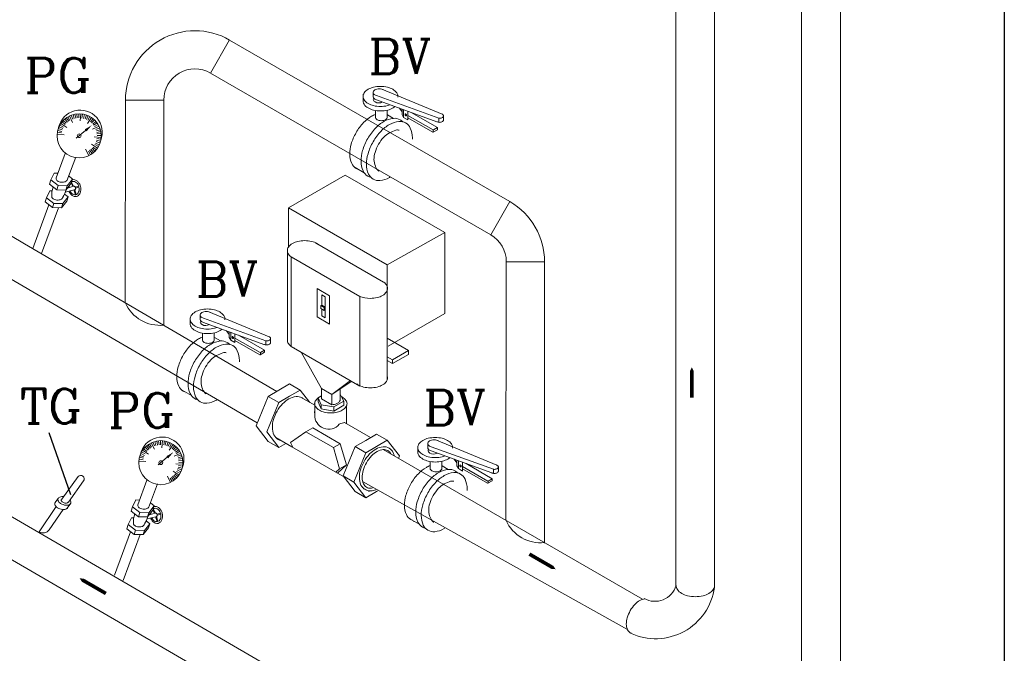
# Model space of a CAD drawing. Header units: millimetres. Extents: x 325 to 175091, y -14729 to 20560.
# Tile 17 of 25: x 131483 to 136218, y -11968 to -8918. Entities that reach past the tile are written whole.
import ezdxf

# ---------------------------------------------------------------- set-up
doc = ezdxf.new("R2010")
doc.units = ezdxf.units.MM
doc.header["$LTSCALE"] = 2.5
doc.layers.get('0').update_dxf_attribs({"color": 8, "lineweight": 5})
for name, color, linetype, lineweight in [('ETA BFV', 8, 'Continuous', 5), ('ETA TEXT', 8, 'Continuous', 5), ('ETA-AC-CHR', 8, 'Continuous', 5), ('ETA-AC-CHWS', 8, 'Continuous', 5), ('ETATITLE', 8, 'Continuous', 5), ('MEPTEK-SHEET', 7, 'Continuous', 30)]:
    doc.layers.add(name, color=color, linetype=linetype, lineweight=lineweight)
doc.styles.add('R', font='romanc.shx')
doc.styles.add('ROMANS', font='arial.ttf', dxfattribs={"height": 0.5})
doc.dimstyles.new('ETA HVAC', dxfattribs={"dimscale": 0, "dimtxt": 200, "dimasz": 150, "dimexe": 1, "dimexo": 1, "dimgap": 100, "dimtad": 1, "dimdec": 0, "dimzin": 12, "dimdsep": 46, "dimtxsty": 'ROMANS', "dimcen": 100, "dimclrd": 7, "dimclre": 7, "dimclrt": 7, "dimadec": 0, "dimazin": 0, "dimtfac": 200, "dimtdec": 0, "dimtix": 1, "dimtmove": 2, "dimatfit": 3, "dimfxl": 200, "dimtolj": 1, "dimtzin": 12, "dimarcsym": 1})

# ---------------------------------------------------------------- blocks, each defined once
blk = doc.blocks.new('A$C7AD2667E')
blk.add_lwpolyline([(0, 8071.4), (11411.4, 8071.4), (11411.4, 0), (0, 0)], close=True)
at = {"lineweight": 0}
for points in [[(9908.8, 4137.5, 0, 104.6, 0), (9908.8, 4029.7, 17.4, 17.4, 0), (9908.8, 3991.9, 17.4, 17.4, 0)], [(6964.9, 3121.7, 0, 104.6, 0), (7058.3, 3067.8, 17.4, 17.4, 0), (7091, 3048.9, 17.4, 17.4, 0)]]:
    blk.add_lwpolyline(points, format="xyseb", dxfattribs=at)
at = {"layer": 'ETA BFV', "lineweight": 0}
for p, q in [((6924.8, 5350.8), (6932, 5332.1)), ((6933.6, 5353.7), (6939.1, 5334.5)), ((6942.6, 5355.9), (6946.4, 5336.2)), ((6951.8, 5357.2), (6953.8, 5337.3)), ((6961, 5357.8), (6961.3, 5337.7)), ((6970.3, 5357.5), (6967.8, 5323.2)), ((6979.5, 5356.4), (6976.3, 5336.7)), ((6988.5, 5354.6), (6983.6, 5335.1)), ((6997.4, 5351.9), (6990.8, 5333)), ((6869.9, 5303.3), (6887.4, 5293.6)), ((6874.8, 5311.2), (6903.2, 5291.9)), ((6880.3, 5318.7), (6895.9, 5306)), ((6886.5, 5325.6), (6900.8, 5311.6)), ((6893.2, 5331.9), (6906.3, 5316.8)), ((6900.5, 5337.7), (6912.2, 5321.4)), ((6908.2, 5342.8), (6918.5, 5325.6)), ((6916.3, 5347.2), (6931.3, 5316.2)), ((7006, 5348.5), (6997.8, 5330.2)), ((7022.2, 5339.5), (7002.9, 5311.1)), ((7014.3, 5344.4), (7004.5, 5326.9)), ((7029.6, 5334), (7016.9, 5318.4)), ((7036.5, 5327.8), (7022.6, 5313.5)), ((7042.9, 5321.1), (7027.7, 5308)), ((7048.6, 5313.8), (7032.4, 5302.1)), ((7053.7, 5306.1), (7036.5, 5295.8)), ((6856.8, 5259.3), (6891.1, 5256.9)), ((6857.9, 5268.5), (6877.6, 5265.4)), ((6859.7, 5277.6), (6879.2, 5272.7)), ((6862.4, 5286.5), (6881.3, 5279.9)), ((6865.8, 5295.1), (6884.1, 5286.9)), ((6993.7, 5277.6), (6949, 5240.3)), ((7058.1, 5298), (7027.2, 5283)), ((7061.8, 5289.5), (7043, 5282.3)), ((7064.7, 5280.7), (7045.4, 5275.2)), ((7066.8, 5271.7), (7047.1, 5267.9)), ((7068.2, 5262.5), (7048.2, 5260.5)), ((7050.4, 5192.1), (7022, 5211.4)), ((7068.4, 5244), (7034.2, 5246.5)), ((7055.3, 5200), (7037.8, 5209.8)), ((7059.4, 5208.3), (7041.2, 5216.5)), ((7062.9, 5216.9), (7043.9, 5223.5)), ((7065.5, 5225.8), (7046.1, 5230.7)), ((7067.4, 5234.8), (7047.6, 5238)), ((7068.7, 5253.3), (7048.7, 5253)), ((6851.8, 5048.6), (6895.6, 5166.9)), ((7008.9, 5156.2), (6993.9, 5187.1)), ((7017, 5160.6), (7006.8, 5177.8)), ((7024.8, 5165.7), (7013, 5181.9)), ((7032, 5171.4), (7018.9, 5186.6)), ((7038.8, 5177.8), (7024.4, 5191.7)), ((7044.9, 5184.7), (7029.4, 5197.4)), ((6903.2, 5034.1), (6946.9, 5149.1)), ((6842.8, 5072.1), (6826.9, 5038.9)), ((6860.3, 5071.6), (6842.8, 5072.1)), ((6826.9, 5038.9), (6820.5, 5018.8)), ((6826.9, 5038.9), (6861.7, 5011.7)), ((6924.8, 5023.3), (6898.9, 4990.7)), ((6931.1, 5043.4), (6905.2, 5010.9)), ((6912.3, 5058.1), (6931.1, 5043.4)), ((6932.7, 5007.9), (6924.5, 5022.9)), ((6931.1, 5043.4), (6924.8, 5023.3)), ((6936.2, 5008.6), (6926, 5027.2)), ((6821.5, 4986.4), (6805.6, 4953.3)), ((6820.5, 5018.8), (6855.4, 4991.6)), ((6832.3, 4986.2), (6821.5, 4986.4)), ((6861.7, 5011.7), (6855.4, 4991.6)), ((6898.9, 4990.7), (6855.4, 4991.6)), ((6905.2, 5010.9), (6861.7, 5011.7)), ((6938.4, 4991.6), (6895.9, 4980.6)), ((6905.2, 5010.9), (6898.9, 4990.7)), ((6936, 5008.9), (6901.1, 4998.2)), ((6937.6, 4991.4), (6944.5, 4967.9)), ((6941.9, 4992.1), (6948.8, 4969)), ((6944, 5003.9), (6960.8, 5008.6)), ((6945, 4999.6), (6962, 5004.3)), ((6805.6, 4953.3), (6799.3, 4933.2)), ((6799.3, 4933.2), (6834.2, 4905.9)), ((6805.6, 4953.3), (6840.5, 4926.1)), ((6840.5, 4926.1), (6834.2, 4905.9)), ((6884, 4925.3), (6840.5, 4926.1)), ((6903.5, 4937.7), (6877.7, 4905.1)), ((6884, 4925.3), (6877.7, 4905.1)), ((6909.9, 4957.8), (6884, 4925.3)), ((6892.5, 4971.3), (6909.9, 4957.8)), ((6909.9, 4957.8), (6903.5, 4937.7)), ((6739.1, 4709.4), (6817.2, 4919.2)), ((6781.3, 4684.7), (6863.4, 4905.4)), ((6877.7, 4905.1), (6834.2, 4905.9)), ((7273.2, 3745.5), (7288.7, 3732.9)), ((7279.3, 3752.4), (7293.7, 3738.5)), ((7286.1, 3758.8), (7299.2, 3743.6)), ((7293.3, 3764.5), (7305, 3748.3)), ((7301, 3769.6), (7311.3, 3752.4)), ((7309.2, 3774), (7324.2, 3743.1)), ((7317.7, 3777.7), (7324.8, 3759)), ((7326.5, 3780.6), (7331.9, 3761.3)), ((7335.5, 3782.7), (7339.2, 3763.1)), ((7344.6, 3784.1), (7346.7, 3764.2)), ((7353.9, 3784.6), (7354.2, 3764.6)), ((7363.1, 3784.4), (7360.6, 3750.1)), ((7372.3, 3783.3), (7369.1, 3763.5)), ((7381.4, 3781.4), (7376.5, 3762)), ((7390.3, 3778.8), (7383.7, 3759.8)), ((7398.9, 3775.4), (7390.7, 3757.1)), ((7415, 3766.3), (7395.7, 3737.9)), ((7407.1, 3771.2), (7397.4, 3753.7)), ((7422.4, 3760.8), (7409.8, 3745.3)), ((7429.4, 3754.7), (7415.4, 3740.3)), ((7435.7, 3747.9), (7420.6, 3734.8)), ((7441.5, 3740.7), (7425.2, 3729)), ((7250.7, 3695.4), (7270.5, 3692.2)), ((7252.6, 3704.4), (7272, 3699.6)), ((7255.2, 3713.3), (7274.2, 3706.7)), ((7258.6, 3721.9), (7276.9, 3713.7)), ((7262.8, 3730.2), (7280.3, 3720.4)), ((7267.7, 3738.1), (7296.1, 3718.8)), ((7386.5, 3704.4), (7341.8, 3667.2)), ((7450.9, 3724.8), (7420, 3709.8)), ((7446.5, 3733), (7429.4, 3722.7)), ((7454.6, 3716.3), (7435.9, 3709.2)), ((7457.5, 3707.5), (7438.3, 3702.1)), ((7459.7, 3698.5), (7440, 3694.8)), ((7249.6, 3686.2), (7283.9, 3683.7)), ((7461.3, 3670.9), (7427, 3673.4)), ((7455.7, 3643.7), (7436.8, 3650.3)), ((7458.4, 3652.6), (7438.9, 3657.5)), ((7460.2, 3661.7), (7440.4, 3664.9)), ((7461, 3689.4), (7441.1, 3687.3)), ((7461.6, 3680.1), (7441.5, 3679.8)), ((6957.2, 3611.9), (6879.1, 3502.7)), ((7401.8, 3583.1), (7386.8, 3614)), ((7409.9, 3587.5), (7399.6, 3604.6)), ((7417.6, 3592.5), (7405.9, 3608.8)), ((7424.9, 3598.3), (7411.8, 3613.4)), ((7443.3, 3619), (7414.9, 3638.3)), ((7431.6, 3604.6), (7417.2, 3618.6)), ((7437.8, 3611.6), (7422.2, 3624.2)), ((7448.1, 3626.9), (7430.6, 3636.6)), ((7452.3, 3635.1), (7434, 3643.3)), ((6910.8, 3488.6), (6983.5, 3590.4)), ((7244.6, 3475.4), (7288.4, 3593.8)), ((7296.1, 3461), (7339.7, 3575.9)), ((6861.3, 3505.7), (6846, 3485.2)), ((6769.8, 3346), (6851.7, 3466.9)), ((6922.5, 3482.8), (6905.7, 3459.7)), ((7219.7, 3465.8), (7213.4, 3445.6)), ((7235.6, 3498.9), (7219.7, 3465.8)), ((7219.7, 3465.8), (7254.6, 3438.6)), ((7253.1, 3498.4), (7235.6, 3498.9)), ((7323.9, 3470.3), (7298.1, 3437.7)), ((7305.1, 3484.9), (7323.9, 3470.3)), ((7323.9, 3470.3), (7317.6, 3450.1)), ((6819, 3355.4), (6885, 3452.7)), ((7214.4, 3413.3), (7198.5, 3380.1)), ((7213.4, 3445.6), (7248.3, 3418.4)), ((7225.1, 3413), (7214.4, 3413.3)), ((7254.6, 3438.6), (7248.3, 3418.4)), ((7291.7, 3417.6), (7248.3, 3418.4)), ((7298.1, 3437.7), (7254.6, 3438.6)), ((7331.3, 3418.4), (7288.7, 3407.5)), ((7317.6, 3450.1), (7291.7, 3417.6)), ((7298.1, 3437.7), (7291.7, 3417.6)), ((7328.9, 3435.7), (7294, 3425.1)), ((7325.6, 3434.8), (7317.3, 3449.8)), ((7329.1, 3435.4), (7318.8, 3454)), ((7330.4, 3418.2), (7337.4, 3394.8)), ((7334.8, 3419), (7341.6, 3395.9)), ((7336.8, 3430.7), (7353.7, 3435.4)), ((7337.9, 3426.5), (7354.8, 3431.2)), ((7198.5, 3380.1), (7192.2, 3360)), ((7198.5, 3380.1), (7233.4, 3352.9)), ((7296.4, 3364.5), (7270.5, 3332)), ((7302.7, 3384.6), (7276.8, 3352.1)), ((7285.4, 3398.2), (7302.7, 3384.6)), ((7302.7, 3384.6), (7296.4, 3364.5)), ((7132, 3136.3), (7210, 3346.1)), ((7174.2, 3111.8), (7256.3, 3332.2)), ((7192.2, 3360), (7227, 3332.8)), ((7233.4, 3352.9), (7227, 3332.8)), ((7270.5, 3332), (7227, 3332.8)), ((7276.8, 3352.1), (7233.4, 3352.9)), ((7276.8, 3352.1), (7270.5, 3332))]:
    blk.add_line(p, q, dxfattribs=at)
for points in [[(6852, 5047.3, 0.037055), (6851.7, 5046, 0.156851), (6853, 5040.4, 0.106617), (6858.5, 5034.4, 0.072341), (6866.3, 5030.4, 0.058752), (6876.8, 5028.1, 0.058752), (6887.6, 5028.4, 0.072341), (6896, 5030.8, 0.106617), (6902.5, 5035.7, 0), (6902.6, 5035.8)], [(6913.5, 4985.2, 0.035745), (6917, 4977.8, 0.08391), (6926.1, 4966.7, 0.106544), (6938.1, 4959.9, 0.130894), (6949.4, 4959.6, 0.130894), (6959.4, 4964.8, 0.106544), (6967.3, 4976.1, 0.08391), (6970.6, 4990.1, 0.072816), (6969.3, 5006.6, 0.072816), (6963.3, 5022.1, 0.08391), (6954.2, 5033.2, 0.106544), (6942.2, 5039.9, 0.130894), (6930.9, 5040.3, 0.010021), (6930, 5040.1)], [(6918.7, 4986.5, 0.024907), (6920.7, 4982.5, 0.08391), (6927.8, 4973.8, 0.106544), (6937.3, 4968.5, 0.130894), (6946.2, 4968.2, 0.130894), (6954, 4972.3, 0.106544), (6960.2, 4981.2, 0.08391), (6962.8, 4992.2, 0.072816), (6961.8, 5005.1, 0.072816), (6957.1, 5017.3, 0.08391), (6949.9, 5026, 0.106544), (6940.5, 5031.3, 0.130894), (6931.6, 5031.6, 0.076227), (6926.8, 5029.7)], [(6909.6, 5004.2, 0.014507), (6909.8, 5000.9)], [(6915.4, 5011.6, 0.029504), (6914.9, 5007.6, 0.028843), (6914.9, 5002.4)], [(6938.4, 4991.6, 0.116536), (6940.5, 4991.6, 0.130894), (6942.7, 4992.7, 0.106544), (6944.3, 4995.1, 0.08391), (6945, 4998.1, 0.072816), (6944.8, 5001.5, 0.072816), (6943.5, 5004.8, 0.08391), (6941.6, 5007.2, 0.106544), (6939, 5008.6, 0.130894), (6936.6, 5008.7, 0.0234), (6936.2, 5008.6)], [(6831.2, 4963.1, 0.077056), (6830.5, 4960.3, 0.156851), (6831.7, 4954.8, 0.106617), (6837.3, 4948.8, 0.072341), (6845.1, 4944.8, 0.058752), (6855.6, 4942.5, 0.058752), (6866.4, 4942.7, 0.072341), (6874.8, 4945.2, 0.106617), (6881.3, 4950.1, 0.156851), (6883.6, 4955.3, 0), (6883.6, 4955.4)], [(6886.6, 3514.6, 0.006536), (6885.1, 3514.8, 0.072341), (6874.3, 3514.3, 0.106617), (6865.1, 3510.4, 0.156851), (6860.9, 3504.8, 0.156851), (6860.8, 3497.9, 0.106617), (6865.6, 3489.1, 0.072341), (6873.7, 3482, 0.058752), (6885.6, 3476.3, 0.058752), (6898.5, 3473.4, 0.072341), (6909.3, 3473.9, 0.106617), (6918.5, 3477.9, 0.156851), (6922.7, 3483.4, 0.156851), (6922.8, 3490.3, 0.106617), (6918, 3499.1, 0.004734), (6917.5, 3499.7, 0.058752)], [(6848.9, 3489, 0.129851), (6845.6, 3484.2, 0.156851), (6845.5, 3477.3, 0.106617), (6850.3, 3468.5, 0.072341), (6858.4, 3461.5, 0.058752), (6870.3, 3455.7, 0.058752), (6883.2, 3452.8, 0.072341), (6894, 3453.3, 0.106617), (6903.2, 3457.3, 0.088569), (6906, 3460.1, 0.156851)], [(6878.4, 3503.1, 0.136068), (6876.6, 3500.4, 0.156851), (6876.5, 3496.7, 0.106617), (6879.1, 3492, 0.072341), (6883.5, 3488.2, 0.058752), (6889.8, 3485.1, 0.058752), (6896.8, 3483.5, 0.072341), (6902.5, 3483.8, 0.106617), (6907.5, 3485.9, 0.127865), (6909.5, 3488.3, 0.156851)], [(7244.8, 3474.1, 0.037055), (7244.6, 3472.8, 0.156851), (7245.8, 3467.3, 0.106617), (7251.3, 3461.2, 0.072341), (7259.1, 3457.2, 0.058752), (7269.7, 3455, 0.058752), (7280.4, 3455.2, 0.072341), (7288.8, 3457.7, 0.106617), (7295.4, 3462.6, 0), (7295.4, 3462.6)], [(7306.3, 3412, 0.035745), (7309.8, 3404.7, 0.08391), (7318.9, 3393.5, 0.106544), (7331, 3386.8, 0.130894), (7342.3, 3386.4, 0.130894), (7352.2, 3391.7, 0.106544), (7360.2, 3403, 0.08391), (7363.5, 3417, 0.072816), (7362.2, 3433.5, 0.072816), (7356.2, 3448.9, 0.08391), (7347.1, 3460.1, 0.106544), (7335, 3466.8, 0.130894), (7323.7, 3467.2, 0.010021), (7322.9, 3466.9)], [(7311.5, 3413.4, 0.024907), (7313.6, 3409.4, 0.08391), (7320.7, 3400.6, 0.106544), (7330.1, 3395.4, 0.130894), (7339, 3395.1, 0.130894), (7346.8, 3399.2, 0.106544), (7353.1, 3408, 0.08391), (7355.7, 3419, 0.072816), (7354.6, 3432, 0.072816), (7349.9, 3444.1, 0.08391), (7342.8, 3452.9, 0.106544), (7333.3, 3458.1, 0.130894), (7324.5, 3458.4, 0.076227), (7319.6, 3456.5)], [(7302.4, 3431, 0.014507), (7302.6, 3427.7)], [(7308.3, 3438.4, 0.029504), (7307.8, 3434.4, 0.028843), (7307.8, 3429.3)], [(7331.3, 3418.4, 0.116536), (7333.4, 3418.4, 0.130894), (7335.5, 3419.5, 0.106544), (7337.2, 3421.9, 0.08391), (7337.9, 3424.9, 0.072816), (7337.6, 3428.4, 0.072816), (7336.3, 3431.7, 0.08391), (7334.4, 3434, 0.106544), (7331.9, 3435.4, 0.130894), (7329.5, 3435.5, 0.0234), (7329.1, 3435.4)], [(7224.1, 3389.9, 0.077056), (7223.4, 3387.2, 0.156851), (7224.6, 3381.7, 0.106617), (7230.1, 3375.6, 0.072341), (7237.9, 3371.6, 0.058752), (7248.4, 3369.3, 0.058752), (7259.2, 3369.6, 0.072341), (7267.6, 3372, 0.106617), (7274.2, 3376.9, 0.156851), (7276.4, 3382.1, 0), (7276.4, 3382.2)]]:
    blk.add_lwpolyline(points, format="xyb", dxfattribs=at)
for centre, radius in [((6962.6, 5251.7), 106.1), ((6962.6, 5251.7), 8.98), ((7355.5, 3678.5), 106.1), ((7355.5, 3678.5), 8.98)]:
    blk.add_circle(centre, radius, dxfattribs=at)
for centre, radius, start, end in [((6967.8, 5268.8), 106.1, 338.2169, 167.9133), ((6950.5, 4964.9), 120.1, 160.2125, 183.8093), ((6772.7, 5025.5), 131.6, 328.385, 345.2532), ((7360.7, 3695.7), 106.1, 338.2169, 167.9133), ((6969.7, 3600.3), 17, 324.1782, 136.9679), ((7343.4, 3391.7), 120.1, 160.2125, 183.8093), ((7165.5, 3452.3), 131.6, 328.385, 345.2532), ((6789.7, 3375.7), 35.6, 236.2944, 325.4167)]:
    blk.add_arc(centre, radius, start, end, dxfattribs=at)
for points in [[(6989.5, 5282.5), (6997.8, 5272.6), (7023.4, 5302.3)], [(7382.4, 3709.4), (7390.6, 3699.5), (7416.2, 3729.2)]]:
    blk.add_solid(points, dxfattribs=at)
at = {"layer": 'ETA-AC-CHR', "lineweight": 0}
for p, q in [((9831.9, 4999.5), (9831.9, 6672.2)), ((10017.2, 3078.1), (10017.2, 6672.8)), ((7594.3, 5553.2), (7686, 5712.7)), ((7686.3, 5712.6), (9033.7, 4934.7)), ((7594.3, 5553.2), (8941.7, 4775.3)), ((5361.8, 5509.7), (6700.1, 4732.3)), ((7183.9, 4448.7), (7185.5, 5420.8)), ((7185.3, 5423.3), (7369.3, 5423.3)), ((7369.3, 4340.1), (7369.3, 5430.3)), ((9831.9, 4195.2), (9831.9, 4999.5)), ((8941.7, 4775.3), (9033.7, 4934.7)), ((6700.1, 4732.3), (7912.5, 4021.6)), ((9014.6, 3400.4), (9016.7, 4645.2)), ((9016.7, 4645.2), (9200.7, 4644.9)), ((9199.9, 3291.7), (9199.9, 4644.9)), ((6615.9, 4573.3), (7819.2, 3870.8)), ((9831.9, 3083), (9831.9, 4266.5)), ((8424.2, 3741.4), (9672, 3021)), ((8325.7, 3588.1), (9599.1, 2875.5))]:
    blk.add_line(p, q, dxfattribs=at)
for points in [[(9833.1, 3087.4, 0.005234), (9833.1, 3086.8, 0.156851), (9839.1, 3068.1, 0.106617), (9860.1, 3049, 0.072341), (9888.4, 3037.8, 0.058752), (9925.5, 3033.4, 0.058752), (9962.6, 3037.8, 0.072341), (9990.9, 3049, 0.106617), (10012, 3068.1, 0.089715), (10016.8, 3078.4)], [(9682.3, 3023.5, 0.092913), (9658.9, 3015.2, 0.072341), (9635, 2996.4, 0.058752), (9612.7, 2966.4)], [(9612.9, 2966.3, 0.058752), (9598.1, 2932, 0.072341), (9593.7, 2901.9, 0.106617), (9599.7, 2874.1, 0.156851), (9612.9, 2859.5, 0.043656), (9617.9, 2857.2)]]:
    blk.add_lwpolyline(points, format="xyb", dxfattribs=at)
for centre, radius, start, end in [((7519.3, 5423.3), 334, 60, 180), ((7519.3, 5423.3), 150, 60, 180), ((8866.7, 4645.4), 334, 359.9042, 60), ((8866.7, 4645.4), 150, 359.9042, 60), ((7351.7, 4522.7), 183.5, 204.5033, 275.4967), ((9182.4, 3476.2), 183.5, 204.5033, 275.4967), ((9735.2, 3115.6), 284.4, 244.91, 352.4321), ((9731.7, 3116.7), 105.7, 240.5662, 343.5812)]:
    blk.add_arc(centre, radius, start, end, dxfattribs=at)
at = {"layer": 'ETA-AC-CHWS', "linetype": 'ByBlock', "lineweight": 0}
for p, q in [((10435.7, 6905), (10435.7, 1356.6)), ((10623.1, 6906.4), (10623.1, 1357.9)), ((5641.2, 3999.6), (7899.9, 2683.4)), ((5544.3, 3847.3), (8366.4, 2206.4))]:
    blk.add_line(p, q, dxfattribs=at)
at = {"layer": 'ETATITLE', "color": 0, "lineweight": 0}
for p, q in [((8376.1, 5460.4), (8376.1, 5440.2)), ((8392.1, 5445), (8692.1, 5336.2)), ((8418.2, 5476.3), (8708.3, 5355.8)), ((8327.7, 5441.1), (8327.7, 5414.6)), ((8392.1, 5424.7), (8683, 5319.2)), ((8495.2, 5441.1), (8495.2, 5437.7)), ((8387.2, 5373.3), (8387.2, 5338.1)), ((8444, 5374.7), (8444.1, 5340.5)), ((8445.2, 5352.1), (8474, 5335.5)), ((8515.4, 5367.3), (8503, 5384.5)), ((8515.4, 5380), (8515.4, 5352.2)), ((8522.9, 5339.7), (8515.4, 5352.2)), ((8522.9, 5377.3), (8522.9, 5339.7)), ((8543.6, 5369.8), (8543.6, 5327.7)), ((8559.9, 5363.9), (8686, 5291.1)), ((8543.6, 5327.7), (8522.9, 5339.7)), ((8664.3, 5279.8), (8543.6, 5349.5)), ((8662.7, 5269.4), (8543.6, 5338.2)), ((8692.1, 5336.2), (8692.1, 5316.6)), ((8715.1, 5347.5), (8715.1, 5325.7)), ((8664.7, 5269.3), (8685, 5281)), ((8665.7, 5279.5), (8665.7, 5271.1)), ((8686, 5291.1), (8666.3, 5279.8)), ((8686, 5291.1), (8686, 5282.8)), ((8289.8, 5098.2), (8333.9, 5072.7)), ((7969, 4904.7), (8242.5, 5062.6)), ((8721.8, 4785.9), (8242.5, 5062.6)), ((7969, 4904.7), (7969, 4715.4)), ((8444.4, 4630.3), (7969, 4904.7)), ((8444.4, 4630.3), (8721.8, 4785.9)), ((8721.8, 4396.6), (8721.8, 4785.9)), ((8426.1, 4547.8), (8098.7, 4736.9)), ((7964.3, 4703.9), (7964.3, 4263.3)), ((7982.5, 4668.6), (8313.1, 4477.8)), ((7982.5, 4668.6), (7982.5, 4238.1)), ((8444.4, 4525.9), (8444.4, 4630.3)), ((8106.5, 4516.6), (8106.5, 4380.4)), ((8166.9, 4481.7), (8106.5, 4516.6)), ((8444.4, 4525.8), (8444.4, 4077.5)), ((8129.4, 4486.2), (8129.4, 4436.7)), ((8146.1, 4476.6), (8129.4, 4486.2)), ((8146.1, 4374.9), (8146.1, 4476.6)), ((8166.9, 4345.6), (8166.9, 4481.7)), ((8313.1, 4477.8), (8313.1, 4048.2)), ((7586.5, 4404.8), (7876.6, 4284.4)), ((8124.9, 4434.1), (8129.4, 4436.7)), ((8124.9, 4434.1), (8141.6, 4424.5)), ((8124.9, 4434.1), (8124.9, 4420.1)), ((8124.9, 4420.1), (8141.6, 4410.5)), ((8129.4, 4436.7), (8146.1, 4427.1)), ((8129.4, 4417.5), (8129.4, 4384.5)), ((8141.6, 4424.5), (8146.1, 4427.1)), ((8141.6, 4424.5), (8141.6, 4410.5)), ((8141.6, 4410.5), (8146.1, 4413.1)), ((7495.9, 4369.6), (7495.9, 4343.1)), ((7544.3, 4388.9), (7544.3, 4368.7)), ((7560.4, 4373.5), (7860.3, 4264.7)), ((7663.5, 4369.6), (7663.5, 4366.2)), ((8106.5, 4380.4), (8166.9, 4345.6)), ((8129.4, 4384.5), (8146.1, 4374.9)), ((8448.3, 4238.7), (8721.8, 4396.6)), ((7560.4, 4353.3), (7851.3, 4247.8)), ((7683.7, 4295.8), (7671.3, 4313.1)), ((7555.5, 4301.9), (7555.5, 4266.6)), ((7612.3, 4303.2), (7612.4, 4269)), ((7613.5, 4280.6), (7642.3, 4264)), ((7683.7, 4308.6), (7683.7, 4280.7)), ((7691.2, 4268.2), (7683.7, 4280.7)), ((7691.2, 4305.8), (7691.2, 4268.2)), ((7711.8, 4256.3), (7691.2, 4268.2)), ((7711.8, 4298.3), (7711.8, 4256.3)), ((7832.6, 4208.3), (7711.8, 4278)), ((7831, 4197.9), (7711.8, 4266.7)), ((7728.2, 4292.4), (7854.2, 4219.6)), ((7860.3, 4264.7), (7860.3, 4245.1)), ((7883.4, 4276), (7883.4, 4254.2)), ((8547, 4218.2), (8444.4, 4277.4)), ((7854.2, 4219.6), (7834.6, 4208.3)), ((7854.2, 4219.6), (7854.2, 4211.3)), ((7982.5, 4238.1), (8313.1, 4047.2)), ((8547, 4218.2), (8470, 4173.7)), ((8547, 4199.4), (8547, 4218.2)), ((7833, 4197.9), (7853.3, 4209.6)), ((7834, 4208), (7834, 4199.6)), ((8128.5, 4035.5), (8029.9, 4210.7)), ((8470, 4173.7), (8444.4, 4188.5)), ((8444.4, 4169.6), (8470, 4154.9)), ((8470, 4154.9), (8547, 4199.4)), ((8470, 4154.9), (8470, 4173.7)), ((8178.4, 4006.6), (8267.2, 4073.7)), ((7458, 4026.7), (7502.2, 4001.2)), ((8026.1, 4027.6), (7974.4, 4057.4)), ((8128.4, 4035.5), (8128.4, 3985.4)), ((8128.5, 4035.5), (8178.4, 4006.6)), ((8178.4, 4006.6), (8273.2, 4070.2)), ((8218.1, 4033.3), (8218.1, 3980.7)), ((7476.4, 4012.3), (7476.4, 4013)), ((7922.5, 3967.8), (7870.9, 3997.6)), ((8095.2, 3954.6), (8029.5, 3992.6)), ((8112.6, 3990.1), (8128.4, 3999.3)), ((8112.6, 3990.1), (8112.6, 3970.4)), ((8126, 3957.1), (8112.6, 3990.1)), ((8177.5, 3957), (8128.4, 3985.4)), ((8177.5, 4007.1), (8177.5, 3957)), ((8222.4, 3997.9), (8218.1, 4008.7)), ((8235.8, 3974.2), (8222.4, 3997.9)), ((8095.2, 3908.4), (8095.2, 3966.5)), ((8126, 3937.3), (8112.6, 3970.4)), ((8126, 3957.1), (8126, 3937.3)), ((8188, 3946.6), (8126, 3957.1)), ((8188, 3926.9), (8126, 3937.3)), ((8188, 3946.6), (8235.8, 3974.2)), ((8188, 3926.9), (8235.8, 3954.5)), ((8188, 3946.6), (8188, 3926.9)), ((8235.8, 3974.2), (8235.8, 3954.5)), ((8249, 3865.8), (8249, 3953.2)), ((8053, 3827.3), (8085.7, 3846.2)), ((8364.3, 3799.3), (8239.2, 3871.5)), ((7984.7, 3755.1), (7908.2, 3799.3)), ((8444.5, 3786), (8392.9, 3815.8)), ((7922.5, 3751), (7870.9, 3780.9)), ((7984.7, 3755.1), (8205, 3627.9)), ((8185.6, 3750.8), (8218.3, 3769.6)), ((8341, 3726.2), (8289.3, 3756)), ((8590.9, 3751.4), (8590.9, 3724.9)), ((8639.3, 3770.6), (8639.3, 3750.4)), ((8655.4, 3755.2), (8955.3, 3646.4)), ((8681.5, 3786.6), (8971.6, 3666.1)), ((8758.5, 3751.4), (8758.5, 3748)), ((8655.4, 3735), (8946.3, 3629.5)), ((8778.7, 3677.6), (8766.3, 3694.8)), ((8215.3, 3648.9), (8248, 3667.8)), ((8650.5, 3683.6), (8650.5, 3648.3)), ((8707.3, 3685), (8707.4, 3650.8)), ((8708.5, 3662.4), (8737.3, 3645.7)), ((8778.7, 3690.3), (8778.7, 3662.4)), ((8786.2, 3650), (8778.7, 3662.4)), ((8786.2, 3687.6), (8786.2, 3650)), ((8806.8, 3638), (8786.2, 3650)), ((8806.8, 3680.1), (8806.8, 3638)), ((8927.6, 3590), (8806.8, 3659.8)), ((8926, 3579.6), (8806.8, 3648.4)), ((8823.2, 3674.2), (8949.2, 3601.4)), ((8955.3, 3646.4), (8955.3, 3626.8)), ((8978.4, 3657.8), (8978.4, 3635.9)), ((8233.8, 3611.3), (8205, 3627.9)), ((8283.2, 3584.5), (8231.5, 3614.3)), ((8949.2, 3601.4), (8929.6, 3590)), ((8949.2, 3601.4), (8949.2, 3593)), ((8358, 3539.6), (8324, 3559.3)), ((8928, 3579.6), (8948.3, 3591.3)), ((8929, 3589.8), (8929, 3581.3)), ((8341, 3509.4), (8289.3, 3539.3)), ((8553, 3408.5), (8597.2, 3383)), ((8571.4, 3394.1), (8571.4, 3394.7))]:
    blk.add_line(p, q, dxfattribs=at)
for points, format in [([(8411.4, 5489.5, 0.058752), (8377.8, 5485.5, 0.072341), (8352.2, 5475.3, 0.106617), (8333.1, 5458, 0.156851), (8327.7, 5441.1, 0.156851), (8333.1, 5424.2, 0.106617), (8352.2, 5406.9, 0.072341), (8377.8, 5396.7, 0.058752), (8411.4, 5392.7, 0.058752), (8445.1, 5396.7, 0.035756), (8458.1, 5400.8)], "xyb"), ([(8406.1, 5477.7, 0.058752), (8394.1, 5476.3, 0.072341), (8384.9, 5472.6, 0.106617), (8378, 5466.4, 0.156851), (8376.1, 5460.4, 0.156851), (8378, 5454.3, 0.106617), (8384.9, 5448.1, 0.057931), (8392.1, 5445)], "xyb"), ([(8428.1, 5472.2, 0.010268), (8427.4, 5472.6, 0.072341), (8418.2, 5476.3, 0.058752), (8406.1, 5477.7)], "xyb"), ([(8495, 5444.4, 0.127855), (8489.8, 5458, 0.106617), (8470.7, 5475.3, 0.072341), (8445.1, 5485.5, 0.058752), (8411.4, 5489.5)], "xyb"), ([(8412.1, 5371.2, -0.058752), (8378, 5375.2, -0.072341), (8352, 5385.6, -0.106617), (8332.6, 5403.1, -0.107353), (8327.7, 5414.6)], "xyb"), ([(8376.1, 5440.2, 0.156851), (8378, 5434.1, 0.106617), (8384.9, 5427.9, 0.057931), (8392.1, 5424.7)], "xyb"), ([(8379, 5432.8), (8378.9, 5432.6, 0.156851), (8377, 5426.6, 0.156851), (8378.9, 5420.5, 0.106617), (8385.8, 5414.3, 0.270802), (8420.4, 5414.5)], "xyb"), ([(8301.9, 5091.2, -0.04025), (8294.4, 5094.7, -0.156851), (8273.2, 5118.1, -0.106617), (8263.5, 5163, -0.072341), (8270.6, 5211.5, -0.058752), (8294.4, 5266.8, -0.058752), (8330.4, 5315.1, -0.072341), (8368.9, 5345.5, -0.046414), (8387.2, 5353.9)], "xyb"), ([(8481.6, 5392.3, -0.046854), (8472.2, 5385.6, -0.072341), (8446.2, 5375.2, -0.058752), (8412.1, 5371.2)], "xyb"), ([(8715.1, 5347.3), (8715.1, 5347.4, 0.156851), (8713.8, 5351.3, 0.106617), (8709.5, 5355.2, 0.049819), (8705.5, 5357)], "xyb"), ([(8364.5, 5052.4, -0.07116), (8350.3, 5058, -0.156851), (8328.1, 5082.6, -0.106617), (8318, 5129.5, -0.072341), (8325.4, 5180.4, -0.058752), (8350.3, 5238.3, -0.058752), (8388.1, 5288.9, -0.072341), (8428.4, 5320.8, -0.106617), (8474.1, 5335.5, -0.156851), (8506.5, 5328.5, -0.07116), (8518.5, 5319)], "xyb"), ([(8456.9, 5052, -0.003694), (8454.6, 5050.6, -0.106617), (8408.9, 5035.9, -0.156851), (8376.6, 5042.9, -0.156851), (8354.3, 5067.4, -0.106617), (8344.2, 5114.4, -0.072341), (8351.6, 5165.2, -0.058752), (8376.6, 5223.2, -0.058752), (8414.3, 5273.8, -0.072341), (8454.6, 5305.6, -0.106617), (8500.4, 5320.3, -0.156851), (8532.7, 5313.3, -0.156851), (8554.9, 5288.8, -0.106617), (8565, 5241.9, -0.009833), (8564.9, 5234.9)], "xyb"), ([(8415.6, 5324.1, -0.058752), (8404.2, 5325.5, -0.072341), (8395.5, 5328.9, -0.106617), (8389, 5334.8, -0.156851), (8387.2, 5340.5, -0.013982), (8387.2, 5341.1)], "xyb"), ([(8444.1, 5340.7), (8444.1, 5340.5, -0.156851), (8442.2, 5334.8, -0.106617), (8435.8, 5328.9, -0.072341), (8427.1, 5325.5, -0.058752), (8415.6, 5324.1)], "xyb"), ([(8683, 5319.2, 0.065119), (8688.3, 5317.2, 0.058752), (8696, 5316.3, 0.058752), (8703.6, 5317.2, 0.072341), (8709.5, 5319.6, 0.106617), (8713.8, 5323.5, 0.156851), (8715.1, 5327.4, 0), (8715.1, 5327.5)], "xyb"), ([(8692.1, 5336.2, 0.029646), (8696, 5335.9, 0.058752), (8703.6, 5336.8, 0.072341), (8709.5, 5339.2, 0.106617), (8713.8, 5343.1, 0.156851), (8715.1, 5347, 0), (8715.1, 5347.1)], "xyb"), ([(8405.6, 5081.6, -0.026655), (8402.2, 5083.3, -0.13122), (8387.2, 5105.4, -0.106617), (8380.4, 5137.1, -0.072341), (8385.3, 5171.4, -0.058752), (8402.2, 5210.5, -0.058752), (8427.6, 5244.6, -0.072341), (8454.8, 5266.1, -0.034912), (8485.7, 5278.5, -0.174614), (8501.7, 5278.4)], "xyb"), ([(8047.2, 4747, 0.058752), (8013.7, 4743.1, 0.072341), (7988.3, 4732.9, 0.106617), (7969.2, 4715.7, 0.156851), (7963.8, 4698.9, 0.156851), (7969.2, 4682.1, 0.106617), (7988.3, 4664.8, 0.022803), (7996, 4660.8)], "xyb"), ([(8111.9, 4729.2, 0.027948), (8106.2, 4732.9, 0.072341), (8080.7, 4743.1, 0.058752), (8047.2, 4747)], "xyb"), ([(8311.2, 4478.8, 0.093126), (8363.1, 4469.1, 0.058752), (8396.3, 4473, 0.072341), (8421.6, 4483.1, 0.106617), (8440.5, 4500.2, 0.156851), (8445.8, 4516.9, 0.156851), (8440.5, 4533.6, 0.106617), (8421.6, 4550.7, 0.017746), (8415.7, 4553.8)], "xyb"), ([(7579.7, 4418, 0.058752), (7546.1, 4414, 0.072341), (7520.5, 4403.8, 0.106617), (7501.4, 4386.5, 0.156851), (7495.9, 4369.6, 0.156851), (7501.4, 4352.7, 0.106617), (7520.5, 4335.4, 0.072341), (7546.1, 4325.2, 0.058752), (7579.7, 4321.2, 0.058752), (7613.4, 4325.2, 0.035756), (7626.4, 4329.3)], "xyb"), ([(7574.4, 4406.2, 0.058752), (7562.3, 4404.8, 0.072341), (7553.1, 4401.1, 0.106617), (7546.3, 4394.9, 0.156851), (7544.3, 4388.9, 0.156851), (7546.3, 4382.8, 0.106617), (7553.1, 4376.6, 0.057931), (7560.4, 4373.5)], "xyb"), ([(7596.4, 4400.7, 0.010268), (7595.6, 4401.1, 0.072341), (7586.5, 4404.8, 0.058752), (7574.4, 4406.2)], "xyb"), ([(7663.3, 4372.9, 0.127855), (7658.1, 4386.5, 0.106617), (7639, 4403.8, 0.072341), (7613.4, 4414, 0.058752), (7579.7, 4418)], "xyb"), ([(7544.3, 4368.7, 0.156851), (7546.3, 4362.6, 0.106617), (7553.1, 4356.4, 0.057931), (7560.4, 4353.3)], "xyb"), ([(7547.3, 4361.3), (7547.2, 4361.2, 0.156851), (7545.2, 4355.1, 0.156851), (7547.2, 4349, 0.106617), (7554, 4342.8, 0.270802), (7588.7, 4343)], "xyb"), ([(7580.4, 4299.7, -0.058752), (7546.2, 4303.8, -0.072341), (7520.3, 4314.1, -0.106617), (7500.9, 4331.6, -0.107353), (7495.9, 4343.1)], "xyb"), ([(7649.9, 4320.8, -0.046854), (7640.4, 4314.1, -0.072341), (7614.5, 4303.8, -0.058752), (7580.4, 4299.7)], "xyb"), ([(7470.2, 4019.7, -0.04025), (7462.7, 4023.3, -0.156851), (7441.5, 4046.7, -0.106617), (7431.8, 4091.5, -0.072341), (7438.9, 4140, -0.058752), (7462.7, 4195.3, -0.058752), (7498.7, 4243.6, -0.072341), (7537.2, 4274, -0.046414), (7555.5, 4282.4)], "xyb"), ([(7532.8, 3980.9, -0.07116), (7518.6, 3986.6, -0.156851), (7496.4, 4011.1, -0.106617), (7486.3, 4058, -0.072341), (7493.7, 4108.9, -0.058752), (7518.6, 4166.9, -0.058752), (7556.4, 4217.5, -0.072341), (7596.7, 4249.3, -0.106617), (7642.4, 4264, -0.156851), (7674.7, 4257, -0.07116), (7686.8, 4247.6)], "xyb"), ([(7583.9, 4252.6, -0.058752), (7572.5, 4254, -0.072341), (7563.8, 4257.4, -0.106617), (7557.3, 4263.3, -0.156851), (7555.5, 4269.1, -0.013982), (7555.5, 4269.6)], "xyb"), ([(7612.4, 4269.2), (7612.4, 4269.1, -0.156851), (7610.5, 4263.3, -0.106617), (7604, 4257.4, -0.072341), (7595.3, 4254, -0.058752), (7583.9, 4252.6)], "xyb"), ([(7860.3, 4264.7, 0.029646), (7864.2, 4264.4, 0.058752), (7871.9, 4265.4, 0.072341), (7877.8, 4267.7, 0.106617), (7882.1, 4271.6, 0.156851), (7883.4, 4275.5, 0), (7883.4, 4275.6)], "xyb"), ([(7883.4, 4275.8), (7883.4, 4275.9, 0.156851), (7882.1, 4279.8, 0.106617), (7877.8, 4283.7, 0.049819), (7873.8, 4285.5)], "xyb"), ([(7964.3, 4273.4, 0.043946), (7963.8, 4268.3, 0.156851), (7969.2, 4251.5, 0.106617), (7988.3, 4234.3, 0.022803), (7996, 4230.3)], "xyb"), ([(7625.2, 3980.5, -0.003694), (7622.9, 3979.1, -0.106617), (7577.2, 3964.4, -0.156851), (7544.8, 3971.4, -0.156851), (7522.6, 3995.9, -0.106617), (7512.5, 4042.9, -0.072341), (7519.9, 4093.7, -0.058752), (7544.8, 4151.7, -0.058752), (7582.6, 4202.3, -0.072341), (7622.9, 4234.1, -0.106617), (7668.6, 4248.8, -0.156851), (7701, 4241.9, -0.156851), (7723.2, 4217.3, -0.106617), (7733.3, 4170.4, -0.009833), (7733.2, 4163.4)], "xyb"), ([(7851.3, 4247.8, 0.065119), (7856.6, 4245.7, 0.058752), (7864.2, 4244.8, 0.058752), (7871.9, 4245.7, 0.072341), (7877.8, 4248.1, 0.106617), (7882.1, 4252, 0.156851), (7883.4, 4255.9, 0), (7883.4, 4256)], "xyb"), ([(7573.9, 4010.1, -0.026655), (7570.5, 4011.8, -0.13122), (7555.5, 4033.9, -0.106617), (7548.6, 4065.6, -0.072341), (7553.6, 4099.9, -0.058752), (7570.5, 4139, -0.058752), (7595.9, 4173.1, -0.072341), (7623.1, 4194.6, -0.034912), (7654, 4207, -0.174614), (7670, 4206.9)], "xyb"), ([(8297.5, 4057.3, 0.035202), (8304.5, 4052.5, 0.072341), (8329.8, 4042.5, 0.058752), (8363.1, 4038.5, 0.058752), (8396.3, 4042.5, 0.072341), (8421.6, 4052.5, 0.106617), (8440.5, 4069.6, 0.156851), (8445.8, 4086.3, 0.078901), (8444.4, 4095.2)], "xyb"), ([(8039.2, 3986.9, 0.029039), (8034.5, 3990, 0.156851), (8005.5, 3996.3, 0.106617), (7970.3, 3985, 0.072341), (7941, 3961.9, 0.058752), (7914.4, 3926.3)], "xyb"), ([(8128.4, 3999.8, 0.033536), (8117.7, 3994.5, 0.106617), (8100, 3978.4, 0.156851), (8094.9, 3962.7, 0.156851), (8100, 3947, 0.106617), (8117.7, 3930.9, 0.072341), (8141.5, 3921.4, 0.058752), (8172.8, 3917.7, 0.058752), (8204.1, 3921.4, 0.072341), (8227.9, 3930.9, 0.106617), (8245.6, 3947, 0.156851), (8250.7, 3962.7, 0.156851), (8245.6, 3978.4, 0.106617), (8227.9, 3994.5, 0.001336), (8227.5, 3994.8)], "xyb"), ([(8177.5, 3957, 0.044912), (8191.3, 3959.1, 0.072341), (8205.1, 3964.5, 0.106617), (8215.3, 3973.8, 0.121259), (8218.1, 3980.7)], "xyb"), ([(7914.4, 3926.3, 0.058752), (7896.9, 3885.6, 0.072341), (7891.6, 3848.6, 0.106617), (7899.4, 3812.5, 0.156851), (7919.3, 3790.5, 0.073616), (7932.5, 3785.3)], "xyb"), ([(8095.2, 3925.3, 0.035187), (8094.9, 3921.6, 0.035187), (8095.2, 3917.8)], "xyb"), ([(8674.7, 3799.7, 0.058752), (8641.1, 3795.8, 0.072341), (8615.5, 3785.6, 0.106617), (8596.4, 3768.3, 0.156851), (8590.9, 3751.4, 0.156851), (8596.4, 3734.5, 0.106617), (8615.5, 3717.2, 0.072341), (8641.1, 3707, 0.058752), (8674.7, 3703, 0.058752), (8708.4, 3707, 0.035756), (8721.4, 3711.1)], "xyb"), ([(8669.4, 3788, 0.058752), (8657.3, 3786.6, 0.072341), (8648.1, 3782.9, 0.106617), (8641.3, 3776.7, 0.156851), (8639.3, 3770.6, 0.156851), (8641.3, 3764.6, 0.106617), (8648.1, 3758.4, 0.057931), (8655.4, 3755.2)], "xyb"), ([(8691.4, 3782.4, 0.010268), (8690.6, 3782.9, 0.072341), (8681.5, 3786.6, 0.058752), (8669.4, 3788)], "xyb"), ([(8758.3, 3754.7, 0.127855), (8753.1, 3768.3, 0.106617), (8734, 3785.6, 0.072341), (8708.4, 3795.8, 0.058752), (8674.7, 3799.7)], "xyb"), ([(8478.5, 3710.1, 0.049255), (8472.9, 3726.4, 0.156851), (8453, 3748.4, 0.156851), (8423.9, 3754.7, 0.106617), (8388.7, 3743.4, 0.072341), (8359.4, 3720.3, 0.058752), (8332.9, 3684.7)], "xyb"), ([(8461.2, 3720, 0.003294), (8460.8, 3720.9, 0.156851), (8446.3, 3736.9, 0.156851), (8425.2, 3741.5, 0.106617), (8395.4, 3731.9, 0.072341), (8369, 3711.1, 0.058752), (8344.4, 3678.1)], "xyb"), ([(8639.3, 3750.4, 0.156851), (8641.3, 3744.4, 0.106617), (8648.1, 3738.2, 0.057931), (8655.4, 3735)], "xyb"), ([(8642.3, 3743.1), (8642.2, 3742.9, 0.156851), (8640.2, 3736.9, 0.156851), (8642.2, 3730.8, 0.106617), (8649, 3724.6, 0.270802), (8683.7, 3724.8)], "xyb"), ([(8675.4, 3681.5, -0.058752), (8641.2, 3685.5, -0.072341), (8615.3, 3695.9, -0.106617), (8595.9, 3713.4, -0.107353), (8590.9, 3724.9)], "xyb"), ([(8744.9, 3702.6, -0.046854), (8735.4, 3695.9, -0.072341), (8709.5, 3685.5, -0.058752), (8675.4, 3681.5)], "xyb"), ([(8332.9, 3684.7, 0.058752), (8315.4, 3644, 0.072341), (8310, 3607.1, 0.106617), (8317.8, 3570.9, 0.156851), (8337.8, 3548.9, 0.156851), (8366.8, 3542.6, 0.063869), (8388.6, 3547.6)], "xyb"), ([(8344.4, 3678.1, 0.058752), (8328.1, 3640.2, 0.072341), (8323.3, 3607.1, 0.106617), (8329.9, 3576.4, 0.156851), (8344.4, 3560.4, 0.156851), (8365.5, 3555.8, 0.023871), (8372.5, 3556.9)], "xyb"), ([(8565.2, 3401.5, -0.04025), (8557.7, 3405, -0.156851), (8536.5, 3428.4, -0.106617), (8526.8, 3473.2, -0.072341), (8533.9, 3521.8, -0.058752), (8557.7, 3577.1, -0.058752), (8593.7, 3625.4, -0.072341), (8632.2, 3655.8, -0.046414), (8650.5, 3664.2)], "xyb"), ([(8627.8, 3362.6, -0.07116), (8613.6, 3368.3, -0.156851), (8591.4, 3392.8, -0.106617), (8581.3, 3439.8, -0.072341), (8588.7, 3490.6, -0.058752), (8613.6, 3548.6, -0.058752), (8651.4, 3599.2, -0.072341), (8691.7, 3631, -0.106617), (8737.4, 3645.7, -0.156851), (8769.7, 3638.8, -0.07116), (8781.8, 3629.3)], "xyb"), ([(8678.9, 3634.4, -0.058752), (8667.5, 3635.7, -0.072341), (8658.8, 3639.2, -0.106617), (8652.3, 3645.1, -0.156851), (8650.5, 3650.8, -0.013982), (8650.5, 3651.4)], "xyb"), ([(8707.4, 3650.9), (8707.4, 3650.8, -0.156851), (8705.5, 3645.1, -0.106617), (8699, 3639.2, -0.072341), (8690.3, 3635.7, -0.058752), (8678.9, 3634.4)], "xyb"), ([(8955.3, 3646.4, 0.029646), (8959.2, 3646.2, 0.058752), (8966.9, 3647.1, 0.072341), (8972.8, 3649.4, 0.106617), (8977.1, 3653.4, 0.156851), (8978.4, 3657.2, 0), (8978.4, 3657.3)], "xyb"), ([(8978.4, 3657.6), (8978.4, 3657.7, 0.156851), (8977.1, 3661.5, 0.106617), (8972.8, 3665.5, 0.049819), (8968.8, 3667.3)], "xyb"), ([(8720.2, 3362.2, -0.003694), (8717.9, 3360.9, -0.106617), (8672.2, 3346.2, -0.156851), (8639.8, 3353.2, -0.156851), (8617.6, 3377.7, -0.106617), (8607.5, 3424.7, -0.072341), (8614.9, 3475.5, -0.058752), (8639.8, 3533.5, -0.058752), (8677.6, 3584.1, -0.072341), (8717.9, 3615.9, -0.106617), (8763.6, 3630.6, -0.156851), (8796, 3623.6, -0.156851), (8818.2, 3599.1, -0.106617), (8828.3, 3552.1, -0.009833), (8828.2, 3545.1)], "xyb"), ([(8946.3, 3629.5, 0.065119), (8951.6, 3627.5, 0.058752), (8959.2, 3626.6, 0.058752), (8966.9, 3627.5, 0.072341), (8972.8, 3629.8, 0.106617), (8977.1, 3633.8, 0.156851), (8978.4, 3637.6, 0), (8978.4, 3637.7)], "xyb"), ([(8668.9, 3391.8, -0.026655), (8665.4, 3393.6, -0.13122), (8650.5, 3415.7, -0.106617), (8643.6, 3447.3, -0.072341), (8648.6, 3481.6, -0.058752), (8665.4, 3520.8, -0.058752), (8690.9, 3554.9, -0.072341), (8718.1, 3576.3, -0.034912), (8749, 3588.7, -0.174614), (8765, 3588.7)], "xyb"), ([(9253.6, 3165.6, 0, 104.6, 0), (9160.3, 3219.5, 17.4, 17.4, 0), (9127.6, 3238.4, 17.4, 17.4, 0)], "xyseb")]:
    blk.add_lwpolyline(points, format=format, dxfattribs=at)
for points in [[(8530.7, 5350.9, 0.058752), (8531.9, 5349.2, 0.072341), (8533.2, 5348.2, 0.106617), (8534.7, 5347.7, 0.156851), (8535.7, 5348, 0.156851), (8536.4, 5348.8, 0.106617), (8536.8, 5350.3, 0.072341), (8536.5, 5351.9, 0.058752), (8535.7, 5353.8, 0.058752), (8534.5, 5355.4, 0.072341), (8533.2, 5356.4, 0.106617), (8531.7, 5356.9, 0.156851), (8530.7, 5356.7, 0.156851), (8530, 5355.9, 0.106617), (8529.6, 5354.4, 0.072341), (8529.9, 5352.7, 0.058752)], [(7699, 4279.4, 0.058752), (7700.2, 4277.8, 0.072341), (7701.5, 4276.7, 0.106617), (7702.9, 4276.3, 0.156851), (7704, 4276.5, 0.156851), (7704.7, 4277.3, 0.106617), (7705, 4278.8, 0.072341), (7704.8, 4280.4, 0.058752), (7704, 4282.3, 0.058752), (7702.8, 4283.9, 0.072341), (7701.5, 4285, 0.106617), (7700, 4285.4, 0.156851), (7699, 4285.2, 0.156851), (7698.2, 4284.4, 0.106617), (7697.9, 4282.9, 0.072341), (7698.2, 4281.3, 0.058752)], [(8794, 3661.1, 0.058752), (8795.2, 3659.5, 0.072341), (8796.5, 3658.5, 0.106617), (8797.9, 3658, 0.156851), (8799, 3658.2, 0.156851), (8799.7, 3659, 0.106617), (8800, 3660.5, 0.072341), (8799.8, 3662.2, 0.058752), (8799, 3664.1, 0.058752), (8797.8, 3665.7, 0.072341), (8796.5, 3666.7, 0.106617), (8795, 3667.2, 0.156851), (8794, 3667, 0.156851), (8793.2, 3666.2, 0.106617), (8792.9, 3664.7, 0.072341), (8793.1, 3663, 0.058752)]]:
    blk.add_lwpolyline(points, format="xyb", close=True, dxfattribs=at)
for points in [[(7974.4, 4057.4), (7922.6, 4027.5), (7870.9, 3997.6), (7813.1, 3855.9), (7870.9, 3780.9)], [(8071.9, 3968.1), (8026.1, 4027.6), (7974.3, 3997.7), (7922.5, 3967.8), (7864.7, 3826.1), (7922.5, 3751)], [(8205, 3627.9), (8248, 3667.8), (8218.3, 3769.6), (8085.7, 3846.2)], [(8197.4, 3632.3), (8215.3, 3648.9), (8185.6, 3750.8), (8053, 3827.3), (7979.3, 3775.4), (7989.4, 3752.4)], [(8392.9, 3815.8), (8341.1, 3785.9), (8289.3, 3756), (8231.5, 3614.3), (8289.3, 3539.3)], [(7922.5, 3751), (7957.2, 3771)], [(8497.5, 3699.1), (8502.3, 3711), (8444.5, 3786), (8392.8, 3756.1), (8341, 3726.2), (8283.2, 3584.5), (8341, 3509.4)], [(8341, 3509.4), (8392.8, 3539.3), (8397.8, 3542.3)]]:
    blk.add_lwpolyline(points, dxfattribs=at)
for centre, radius, start, end in [((8663.7, 5271.1), 1.99, 240, 360), ((8665.3, 5281.5), 1.99, 240, 300), ((8684, 5282.8), 1.99, 300, 360), ((7832, 4199.6), 1.99, 240, 360), ((7833.6, 4210), 1.99, 240, 300), ((7852.3, 4211.3), 1.99, 300, 360), ((8162.3, 3906.9), 67.1, 178.1735, 319.9601), ((8241.9, 3815.1), 56.2, 91.5074, 120.1537), ((8927, 3581.3), 1.99, 240, 360), ((8928.6, 3591.8), 1.99, 240, 300), ((8947.3, 3593), 1.99, 300, 360)]:
    blk.add_arc(centre, radius, start, end, dxfattribs=at)
at = {"layer": 'ETATITLE', "color": 7, "lineweight": 0, "style": 'R'}
for s, p in [('BV', (8354.8, 5549.5)), ('PG', (6699.8, 5459)), ('BV', (7523.1, 4478)), ('TG', (6676.8, 3866.5)), ('BV', (8618.1, 3859.7)), ('PG', (7102.4, 3846.7))]:
    blk.add_text(s, height=166.96, dxfattribs=at).set_placement(p)
at = {"layer": 'ETA TEXT', "lineweight": 0, "ltscale": 0.5, "has_arrowhead": 0}
blk.add_leader([(6923.2, 3524.3), (6818.3, 3822.4)], dimstyle='ETA HVAC', override={"dimscale": 1, "dimfxl": 75}, dxfattribs=at)

msp = doc.modelspace()

# ---------------------------------------------------------------- block references
at = {"layer": 'MEPTEK-SHEET'}
msp.add_blockref('A$C7AD2667E', (124806.3, -14728.8), dxfattribs=at)

doc.saveas('drawing.dxf')
